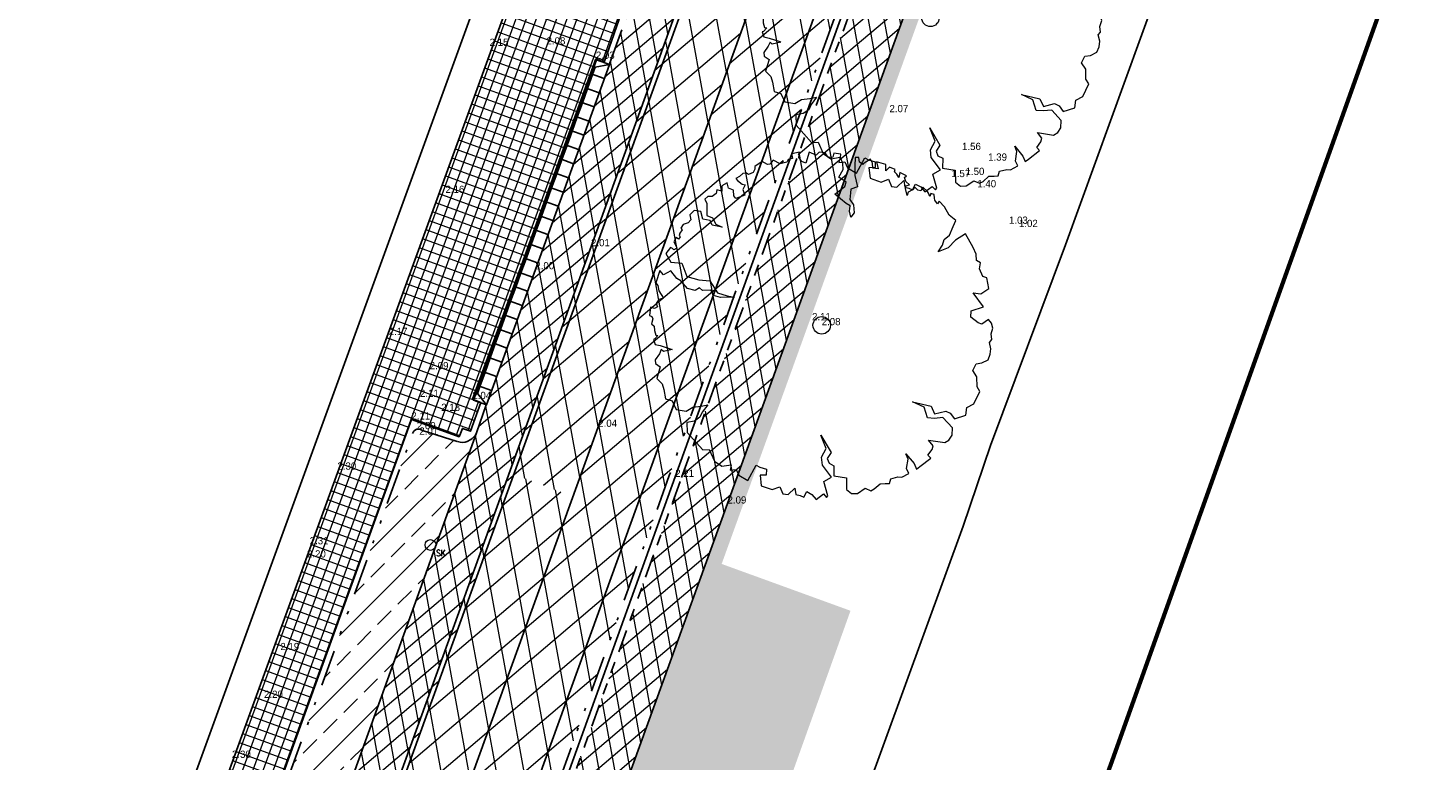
# Model space of a CAD drawing. Header units: metres. Extents: x 136326 to 137932, y 453212 to 454725.
# Tile 61 of 92: x 136644 to 136691, y 454067 to 454091. Entities that reach past the tile are written whole.
import ezdxf

# ---------------------------------------------------------------- set-up
doc = ezdxf.new("R2010")
doc.units = ezdxf.units.M
doc.linetypes.add('DIVIDE__G5', pattern=[3.75, 1.5, -0.75, 0, -0.75, 0, -0.75])
doc.linetypes.add('PHANTOM__G5', pattern=[5.25, 1.5, -0.75, 0.75, -0.75, 0.75, -0.75])
for name, color, linetype, lineweight in [('-DR-alg-bladkaders viewports', 7, 'Continuous', 60), ('-DR-bs-boom', 253, 'Continuous', 13), ('-DR-v-gr-gras', 72, 'Continuous', 9), ('-DR-v-vh-arc-asfalt opbreken', 252, 'Continuous', 9), ('-DR-v-vh-arc-bss grijs keiformaat', 252, 'Continuous', 9), ('-DR-v-vh-arc-tegels', 252, 'Continuous', 9)]:
    doc.layers.add(name, color=color, linetype=linetype, lineweight=lineweight)
doc.layers.add('-DR-alg-hulplijnen', color=210, linetype='Continuous', plot=False)
doc.layers.add('-DR-alg-hulplijnen hartlijn asfalt nieuwe fietsstraat', color=7, linetype='Continuous', true_color=0xad72b6, plot=False)
doc.layers.add('-DR-alg-hulplijnen kantverharding asfalt nieuwe fietsstraat', color=7, linetype='Continuous', true_color=0xff9429, plot=False)
for name, color, linetype in [('-DR-alg-projectgrens 1-200', 3, 'PROJECTGRENS_1-200'), ('-DR-bs-txt-hoogtemaat', 253, 'Continuous'), ('-DR-nw-vh-scheiding erfgrens en bebouwing', 3, 'Continuous'), ('-DR-v-vh-band 18-20x25', 5, 'DIVIDE__G5'), ('-DR-v-vh-band achterkant band', 1, 'Continuous'), ('-DR-v-vh-band inritband 450x150x500mm', 2, 'Continuous'), ('-DR-v-vh-band RWS', 5, 'PHANTOM__G5'), ('-DR-v-vh-kantverharding', 4, 'Continuous'), ('-DR-v-vh-kantverharding asfalt fietspad', 2, 'Continuous')]:
    doc.layers.add(name, color=color, linetype=linetype)
doc.layers.add('-DR-v-vh-arc-asfalt fietspad', color=7, linetype='Continuous', lineweight=9, true_color=0xdfbfc7)
doc.layers.add('B-ME-IE-MEUBILAIR_STRAATKOLK-S', color=1, linetype='Continuous', lineweight=0, true_color=0xff0000)
doc.styles.add('18_100', font='romans', dxfattribs={"width": 0.8, "height": 0.18})
doc.styles.add('18_200', font='romans', dxfattribs={"width": 0.8, "height": 0.36})
doc.styles.add('Drong', font='txt', dxfattribs={"height": 1.8})
doc.linetypes.add('PROJECTGRENS_1-200', pattern='A,0.32,-0.13,[133,ltypeshp.shx,S=0.13,R=0,X=-0.13,Y=0],-0.13,1.27', length=1.85)
pattern_1 = [(220.33562535, (0, 0), (0.3301045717, -0.388755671), []), (280.33562535, (0, 0), (0.5017245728, 0.0915011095), [])]
pattern_2 = [(220.33563, (136419.718, 453326.2367), (0.5825375, -0.6860394), []), (280.33563, (136419.718, 453326.2367), (0.8853963, 0.16147255), [])]

# ---------------------------------------------------------------- blocks, each defined once
blk = doc.blocks.new('*U56')
for points in [[(4.081, 11.285), (3.649, 11.441), (3.479, 10.971), (3.911, 10.815)], [(4.081, 11.285), (3.611, 11.189), (3.526, 10.954)], [(3.911, 10.815), (3.479, 10.971), (3.309, 10.5), (3.741, 10.344)], [(3.526, 10.954), (3.356, 10.483)], [(3.741, 10.344), (3.309, 10.5), (3.139, 10.03), (3.571, 9.874)], [(3.356, 10.483), (3.186, 10.013)], [(3.571, 9.874), (3.139, 10.03), (2.969, 9.56), (3.401, 9.404)], [(3.186, 10.013), (3.016, 9.543)], [(3.401, 9.404), (2.969, 9.56), (2.799, 9.09), (3.231, 8.934)], [(3.016, 9.543), (2.846, 9.073)], [(3.231, 8.934), (2.799, 9.09), (2.629, 8.62), (3.061, 8.464)], [(2.846, 9.073), (2.676, 8.603)], [(3.061, 8.464), (2.629, 8.62), (2.459, 8.149), (2.891, 7.993)], [(2.676, 8.603), (2.506, 8.132)], [(2.891, 7.993), (2.459, 8.149), (2.289, 7.679), (2.721, 7.523)], [(2.506, 8.132), (2.336, 7.662)], [(2.721, 7.523), (2.289, 7.679), (2.119, 7.209), (2.551, 7.053)], [(2.336, 7.662), (2.166, 7.192)], [(2.551, 7.053), (2.119, 7.209), (1.949, 6.739), (2.38, 6.583)], [(2.166, 7.192), (1.996, 6.722)], [(2.38, 6.583), (1.949, 6.739), (1.779, 6.269), (2.21, 6.113)], [(1.996, 6.722), (1.826, 6.252)], [(2.21, 6.113), (1.779, 6.269), (1.609, 5.798), (2.04, 5.642)], [(1.826, 6.252), (1.656, 5.781)], [(2.04, 5.642), (1.609, 5.798), (1.439, 5.328), (1.87, 5.172)], [(1.656, 5.781), (1.486, 5.311)], [(1.87, 5.172), (1.439, 5.328), (1.269, 4.858), (1.7, 4.702)], [(1.486, 5.311), (1.316, 4.841)], [(1.7, 4.702), (1.269, 4.858), (1.099, 4.388), (1.53, 4.232)], [(1.316, 4.841), (1.146, 4.371)], [(1.53, 4.232), (1.099, 4.388), (0.929, 3.918), (1.36, 3.762)], [(1.146, 4.371), (0.976, 3.901)], [(1.36, 3.762), (0.929, 3.918), (0.759, 3.447), (1.19, 3.291)], [(0.976, 3.901), (0.806, 3.43)], [(1.19, 3.291), (0.759, 3.447), (0.589, 2.977), (1.02, 2.821)], [(0.806, 3.43), (0.636, 2.96)], [(1.02, 2.821), (0.589, 2.977), (0.419, 2.507), (0.85, 2.351)], [(0.636, 2.96), (0.466, 2.49)], [(0.85, 2.351), (0.419, 2.507), (0.249, 2.037), (0.68, 1.881)], [(0.466, 2.49), (0.296, 2.02)], [(0.68, 1.881), (0.249, 2.037), (0.079, 1.567), (0.51, 1.411)], [(0.296, 2.02), (0.126, 1.55)], [(0.51, 1.411), (0.079, 1.567), (-0.091, 1.096), (0.34, 0.94)], [(0.126, 1.55), (-0.044, 1.079)], [(0.34, 0.94), (-0.091, 1.096), (-0.261, 0.626), (0.17, 0.47)], [(-0.044, 1.079), (-0.214, 0.609)], [(0.17, 0.47), (-0.261, 0.626), (-0.431, 0.156), (0, 0)], [(0, 0), (-0.299, 0.374), (-0.214, 0.609)]]:
    blk.add_lwpolyline(points)
blk = doc.blocks.new('STRAATKOLK')
blk.add_ellipse((0, 0), major_axis=(-0.127, 0.127), ratio=1, start_param=3.926991, end_param=10.210176)
at = {"style": '18_100', "width": 0.8}
blk.add_text('SK', height=0.216, dxfattribs=at).set_placement((0.193, -0.375))
at = {"style": '18_200', "width": 0.8}
blk.add_attdef('HOOGTE', (0.29, 0.211), '', height=0.25, dxfattribs=at)
blk = doc.blocks.new('Boom bestaand 1')
blk.add_lwpolyline([(-0.0612, 0.3923), (-0.0736, 0.4117), (-0.087, 0.4225), (-0.0926, 0.4415), (-0.1106, 0.4615), (-0.1242, 0.4751), (-0.1453, 0.464), (-0.1728, 0.4611), (-0.1945, 0.4533), (-0.1892, 0.4456), (-0.2017, 0.4432), (-0.2068, 0.4444), (-0.2172, 0.4471), (-0.2235, 0.4396), (-0.2169, 0.4339), (-0.2271, 0.4339), (-0.2331, 0.433), (-0.2499, 0.4257), (-0.2427, 0.4167), (-0.2476, 0.4092), (-0.2589, 0.4043), (-0.2544, 0.3953), (-0.2533, 0.3814), (-0.2458, 0.3746), (-0.266, 0.3788), (-0.2728, 0.3822), (-0.2717, 0.3934), (-0.2848, 0.3874), (-0.2965, 0.3882), (-0.2987, 0.3953), (-0.3145, 0.3822), (-0.3029, 0.3735), (-0.3141, 0.372), (-0.3232, 0.3686), (-0.3277, 0.3731), (-0.3404, 0.3607), (-0.3359, 0.3465), (-0.3526, 0.3537), (-0.3703, 0.3325), (-0.3491, 0.329), (-0.3569, 0.3156), (-0.371, 0.3198), (-0.3837, 0.3191), (-0.3802, 0.2951), (-0.3781, 0.2944), (-0.3887, 0.2873), (-0.4014, 0.2902), (-0.4056, 0.2803), (-0.3837, 0.2704), (-0.359, 0.2591), (-0.3251, 0.2535), (-0.3272, 0.2337), (-0.318, 0.228), (-0.3011, 0.2189), (-0.282, 0.2224), (-0.2608, 0.2153), (-0.2523, 0.2012), (-0.27, 0.204), (-0.2834, 0.2118), (-0.2947, 0.2047), (-0.3322, 0.185), (-0.3413, 0.2203), (-0.3505, 0.2287), (-0.3724, 0.2146), (-0.388, 0.2358), (-0.4042, 0.2415), (-0.4226, 0.2415), (-0.4315, 0.2467), (-0.4416, 0.2292), (-0.4325, 0.2224), (-0.436, 0.2111), (-0.4423, 0.2083), (-0.453, 0.2067), (-0.4613, 0.1921), (-0.4572, 0.18), (-0.4671, 0.1702), (-0.4727, 0.1652), (-0.4473, 0.144), (-0.4565, 0.1356), (-0.4706, 0.132), (-0.484, 0.1398), (-0.4883, 0.1172), (-0.4847, 0.1158), (-0.4748, 0.1137), (-0.477, 0.101), (-0.4713, 0.0946), (-0.4748, 0.0748), (-0.4932, 0.0607), (-0.4854, 0.0473), (-0.4875, 0.0402), (-0.5017, 0.0304), (-0.4974, 0.0049), (-0.4897, 0.0021), (-0.4832, -0.006), (-0.4832, -0.0211), (-0.4886, -0.0247), (-0.4921, -0.0353), (-0.4877, -0.0469), (-0.4868, -0.0593), (-0.4797, -0.0567), (-0.4646, -0.0487), (-0.4592, -0.0416), (-0.4495, -0.0531), (-0.4326, -0.0549), (-0.4342, -0.0824), (-0.4439, -0.0844), (-0.4591, -0.0789), (-0.4694, -0.0898), (-0.4853, -0.0874), (-0.4835, -0.1044), (-0.469, -0.1108), (-0.4787, -0.1222), (-0.4698, -0.128), (-0.4666, -0.142), (-0.4712, -0.1535), (-0.4673, -0.1649), (-0.4544, -0.1649), (-0.422, -0.1781), (-0.41, -0.1658), (-0.3893, -0.1644), (-0.3736, -0.1512), (-0.391, -0.1753), (-0.4052, -0.1753), (-0.417, -0.1934), (-0.4393, -0.1893), (-0.4502, -0.206), (-0.443, -0.2225), (-0.4293, -0.2254), (-0.424, -0.2366), (-0.4254, -0.251), (-0.4188, -0.2613), (-0.4123, -0.2603), (-0.4066, -0.2696), (-0.4013, -0.2747), (-0.3966, -0.2735), (-0.3925, -0.2806), (-0.3993, -0.2847), (-0.3905, -0.2962), (-0.3764, -0.2947), (-0.3703, -0.2952), (-0.369, -0.3047), (-0.3739, -0.3072), (-0.379, -0.3111), (-0.3686, -0.3301), (-0.3402, -0.3274), (-0.325, -0.2991), (-0.284, -0.3012), (-0.2611, -0.2728), (-0.2463, -0.245), (-0.2054, -0.239), (-0.1868, -0.2166), (-0.1743, -0.1981), (-0.1896, -0.2363), (-0.2027, -0.2526), (-0.2201, -0.2532), (-0.2283, -0.2756), (-0.2392, -0.281), (-0.237, -0.2947), (-0.2507, -0.3132), (-0.2791, -0.3219), (-0.2898, -0.3304), (-0.3173, -0.3368), (-0.3146, -0.3612), (-0.3304, -0.3661), (-0.3025, -0.3907), (-0.2927, -0.3885), (-0.278, -0.3918), (-0.2529, -0.3874), (-0.2548, -0.4016), (-0.2471, -0.4137), (-0.2373, -0.413), (-0.2359, -0.4235), (-0.244, -0.4329), (-0.2234, -0.4441), (-0.2184, -0.4397), (-0.2103, -0.44), (-0.1991, -0.4488), (-0.19, -0.4441), (-0.1778, -0.4485), (-0.164, -0.4505), (-0.1606, -0.4451), (-0.1549, -0.4573), (-0.1555, -0.4613), (-0.14, -0.4627), (-0.1312, -0.4505), (-0.1096, -0.4259), (-0.1073, -0.4238), (-0.1116, -0.4488), (-0.1194, -0.4525), (-0.1103, -0.462), (-0.0992, -0.4807), (-0.089, -0.4841), (-0.0747, -0.4752), (-0.0482, -0.4977), (-0.0278, -0.4895), (-0.0108, -0.4916), (0.0157, -0.4977), (0.0286, -0.4827), (0.0558, -0.482), (0.072, -0.457), (0.069, -0.4349), (0.0757, -0.4119), (0.0796, -0.3924), (0.0927, -0.4156), (0.1039, -0.4278), (0.1075, -0.4466), (0.1025, -0.468), (0.1299, -0.4785), (0.1933, -0.4575), (0.2001, -0.44), (0.2363, -0.4392), (0.2587, -0.4253), (0.2652, -0.3991), (0.2784, -0.4081), (0.2832, -0.3913), (0.3018, -0.3913), (0.3264, -0.3733), (0.2952, -0.3338), (0.3048, -0.3266), (0.3174, -0.3112), (0.333, -0.3182), (0.3264, -0.335), (0.3552, -0.3436), (0.3781, -0.3189), (0.3793, -0.296), (0.4017, -0.296), (0.4096, -0.2826), (0.4002, -0.2572), (0.4186, -0.2622), (0.4261, -0.2522), (0.4345, -0.2443), (0.4231, -0.2298), (0.4365, -0.2194), (0.4544, -0.2139), (0.448, -0.1886), (0.4609, -0.1841), (0.4584, -0.1786), (0.4161, -0.1731), (0.4136, -0.1478), (0.3708, -0.1582), (0.3489, -0.1512), (0.3315, -0.1289), (0.2902, -0.1279), (0.3474, -0.1209), (0.3593, -0.1378), (0.3737, -0.1384), (0.3856, -0.1284), (0.4119, -0.1403), (0.4319, -0.109), (0.4632, -0.1221), (0.4795, -0.1133), (0.4858, -0.0977), (0.4808, -0.0718), (0.4943, -0.0594), (0.4931, -0.0482), (0.4862, -0.0269), (0.4918, -0.0131), (0.4962, -0.0015), (0.4851, 0.0073), (0.4884, 0.0283), (0.494, 0.0383), (0.4918, 0.0615), (0.4763, 0.0609), (0.4531, 0.0758), (0.4365, 0.0758), (0.4719, 0.0863), (0.489, 0.0863), (0.4862, 0.0979), (0.4761, 0.1368), (0.4651, 0.1329), (0.455, 0.15), (0.4464, 0.1571), (0.4261, 0.1516), (0.4511, 0.1914), (0.4495, 0.2054), (0.4402, 0.2194), (0.4215, 0.2288), (0.3832, 0.2155), (0.3754, 0.1921), (0.3661, 0.1742), (0.3341, 0.1773), (0.3068, 0.1532), (0.3395, 0.1968), (0.3637, 0.1976), (0.3692, 0.2304), (0.3801, 0.2397), (0.3996, 0.2444), (0.4034, 0.279), (0.3842, 0.2903), (0.3824, 0.313), (0.3563, 0.3433), (0.3406, 0.3414), (0.3141, 0.3521), (0.2925, 0.3482), (0.2787, 0.3649), (0.2826, 0.3806), (0.2817, 0.4012), (0.2696, 0.4131), (0.256, 0.4212), (0.2376, 0.4248), (0.2327, 0.4339), (0.2168, 0.4384), (0.2036, 0.45), (0.1887, 0.4518), (0.1757, 0.4483), (0.1806, 0.4248), (0.1727, 0.4169), (0.1492, 0.4041), (0.1325, 0.412), (0.1367, 0.4496), (0.0873, 0.4385), (0.0991, 0.4571), (0.0942, 0.4846), (0.0638, 0.4915), (0.0559, 0.4826), (0.0314, 0.4826), (0.0166, 0.4925), (0.0058, 0.4836), (-0.0114, 0.491), (-0.0324, 0.4905), (-0.0772, 0.485), (-0.0717, 0.4517), (-0.0599, 0.4236), (-0.0612, 0.3923)])
blk.add_circle((0, 0), 0.0251)

msp = doc.modelspace()

# ---------------------------------------------------------------- hatches: boundary and pattern name
at = {"layer": '-DR-v-gr-gras'}
h = msp.add_hatch(dxfattribs=at)
h.set_pattern_fill('ANSI36', color=256, scale=0.2, angle=79.41894637)
edge = h.paths.add_edge_path()
edge.add_line((136620.924, 453946.514), (136619.567, 453941.726))
edge.add_line((136619.567, 453941.726), (136619.427, 453941.385))
edge.add_line((136619.427, 453941.385), (136619.061, 453940.311))
edge.add_line((136619.061, 453940.311), (136618.721, 453939.229))
edge.add_line((136618.721, 453939.229), (136618.41, 453938.138))
edge.add_line((136618.41, 453938.138), (136618.143, 453937.108))
edge.add_line((136618.143, 453937.108), (136617.901, 453936.071))
edge.add_line((136617.901, 453936.071), (136617.683, 453935.029))
edge.add_line((136617.683, 453935.029), (136617.41, 453933.537))
edge.add_line((136617.41, 453933.537), (136620.588, 453942.314))
edge.add_arc((136570.849, 453960.325), 52.9, 340.0947, 343.9087)
edge.add_line((136621.676, 453945.662), (136623.253, 453951.13))
edge.add_arc((136668.508, 453938.075), 47.1, 160.0947, 163.9087, ccw=False)
edge.add_line((136624.222, 453954.111), (136660.14, 454053.226))
edge.add_line((136660.14, 454053.226), (136661.74, 454052.55))
edge.add_line((136661.74, 454052.55), (136663.585, 454057.802))
edge.add_line((136663.585, 454057.802), (136661.993, 454058.364))
edge.add_line((136661.993, 454058.364), (136664.665, 454065.706))
edge.add_line((136664.665, 454065.706), (136668.938, 454064.154))
edge.add_line((136668.938, 454064.154), (136671.612, 454071.617))
edge.add_line((136671.612, 454071.617), (136667.338, 454073.17))
edge.add_line((136667.338, 454073.17), (136678.286, 454103.417))
edge.add_line((136678.286, 454103.417), (136677.838, 454103.577))
edge.add_line((136677.838, 454103.577), (136624.842, 453957.248))
edge.add_arc((136522.638, 453991.382), 107.753, 338.1487, 341.53191, ccw=False)
edge.add_line((136622.649, 453951.276), (136620.924, 453946.514))
at = {"layer": '-DR-v-vh-arc-asfalt fietspad', "transparency": 33554687}
h = msp.add_hatch(dxfattribs=at)
h.set_pattern_fill('AVH-ASFALT', color=256, scale=0.51, angle=90, pattern_type=2)
h.set_pattern_definition(pattern_1)
h.paths.add_polyline_path([(136656.308, 454065.166), (136663.004, 454083.701), (136669.938, 454102.887), (136672.004, 454108.61), (136672.693, 454110.578), (136671.31, 454111.062), (136669.956, 454107.278), (136668.618, 454103.482), (136668.617, 454103.482), (136667.058, 454099.261), (136666.358, 454097.293), (136666.357, 454097.292), (136664.135, 454091.174), (136663.621, 454089.757), (136661.157, 454082.938), (136659.53, 454078.444), (136659.186, 454077.476), (136659.186, 454077.476), (136654.827, 454065.372), (136653.02, 454060.383), (136651.126, 454055.17), (136648.108, 454046.877), (136642.614, 454031.599), (136639.152, 454022.116), (136637.07, 454016.463), (136631.69, 454001.563), (136625.917, 453985.672), (136627.306, 453985.166), (136633.071, 454000.98), (136638.415, 454015.753), (136640.542, 454021.524), (136644.041, 454031.302), (136649.064, 454045.153), (136652.348, 454054.228)])
h = msp.add_hatch(dxfattribs=at)
h.set_pattern_fill('AVH-ASFALT', color=256, scale=0.51, angle=90, pattern_type=2)
h.set_pattern_definition(pattern_1)
h.paths.add_polyline_path([(136647.89, 454020.93), (136650.618, 454028.462), (136656.743, 454045.298), (136659.72, 454053.403), (136661.505, 454058.537), (136667.532, 454075.169), (136675.914, 454098.343), (136674.29, 454098.931), (136666.005, 454076.032), (136659.464, 454057.915), (136654.589, 454044.46), (136649.069, 454029.247), (136643.77, 454014.619), (136640.689, 454006.116), (136635.86, 453992.762), (136630.836, 453978.896), (136630.548, 453978.123), (136629.397, 453974.956), (136629.121, 453974.193), (136627.544, 453969.823), (136621.958, 453954.39), (136617.488, 453942.089), (136619.427, 453941.385), (136619.567, 453941.726), (136620.942, 453946.579), (136622.649, 453951.276), (136627.034, 453963.22), (136631.962, 453976.935), (136637.506, 453992.237), (136641.593, 454003.478)])
at = {"layer": '-DR-v-vh-arc-asfalt opbreken'}
h = msp.add_hatch(dxfattribs=at)
h.set_pattern_fill('AVH-ASFALT_LAAG1-D', color=256, scale=30, angle=90, pattern_type=2)
h.set_pattern_definition([(220.33562535, (0, 0), (0.5825374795, -0.6860394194), []), (280.33562535, (0, 0), (0.885396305, 0.1614725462), [])])
edge = h.paths.add_edge_path()
edge.add_arc((131612.225, 456007.959), 5406.441, 339.979349, 340.472831)
edge.add_line((136707.704, 454200.835), (136710.127, 454199.976))
edge.add_line((136710.127, 454199.976), (136706.639, 454190.134))
edge.add_line((136706.639, 454190.134), (136694.101, 454155.142))
edge.add_line((136694.101, 454155.142), (136688.123, 454138.564))
edge.add_line((136688.123, 454138.564), (136682.044, 454121.674))
edge.add_line((136682.044, 454121.674), (136681.656, 454120.544))
edge.add_line((136681.656, 454120.544), (136681.373, 454119.757))
edge.add_line((136681.373, 454119.757), (136681.03, 454118.82))
edge.add_line((136681.03, 454118.82), (136680.618, 454117.679))
edge.add_line((136680.618, 454117.679), (136679.872, 454115.616))
edge.add_line((136679.872, 454115.616), (136680.027, 454115.442))
edge.add_line((136680.027, 454115.442), (136680.25, 454115.49))
edge.add_line((136680.25, 454115.49), (136678.386, 454110.359))
edge.add_line((136678.386, 454110.359), (136676.585, 454105.348))
edge.add_line((136676.585, 454105.348), (136674.76, 454100.281))
edge.add_line((136674.76, 454100.281), (136674.596, 454100.443))
edge.add_line((136674.596, 454100.443), (136674.374, 454100.392))
edge.add_line((136674.374, 454100.392), (136665.601, 454076.102))
edge.add_line((136665.601, 454076.102), (136659.089, 454058.046))
edge.add_line((136659.089, 454058.046), (136654.175, 454044.495))
edge.add_line((136654.175, 454044.495), (136648.703, 454029.418))
edge.add_line((136648.703, 454029.418), (136643.338, 454014.611))
edge.add_line((136643.338, 454014.611), (136640.327, 454006.287))
edge.add_line((136640.327, 454006.287), (136635.475, 453992.877))
edge.add_line((136635.475, 453992.877), (136630.176, 453978.268))
edge.add_line((136630.176, 453978.268), (136630.153, 453978.13))
edge.add_line((136630.153, 453978.13), (136630.323, 453977.996))
edge.add_line((136630.323, 453977.996), (136630.521, 453978.048))
edge.add_line((136630.521, 453978.048), (136629.43, 453975.047))
edge.add_line((136629.43, 453975.047), (136629.277, 453975.222))
edge.add_line((136629.277, 453975.222), (136629.058, 453975.171))
edge.add_line((136629.058, 453975.171), (136627.196, 453970.009))
edge.add_line((136627.196, 453970.009), (136621.583, 453954.529))
edge.add_line((136621.583, 453954.529), (136617.019, 453941.922))
edge.add_line((136617.019, 453941.922), (136614.719, 453935.574))
edge.add_line((136614.719, 453935.574), (136611.608, 453926.881))
edge.add_line((136611.608, 453926.881), (136610.698, 453924.436))
edge.add_line((136610.698, 453924.436), (136610.22, 453923.15))
edge.add_line((136610.22, 453923.15), (136607.739, 453924.45))
edge.add_line((136607.739, 453924.45), (136610.21, 453931.275))
edge.add_line((136610.21, 453931.275), (136611.017, 453933.503))
edge.add_line((136611.017, 453933.503), (136620.111, 453958.618))
edge.add_line((136620.111, 453958.618), (136618.13, 453959.316))
edge.add_line((136618.13, 453959.316), (136622.836, 453972.312))
edge.add_line((136622.836, 453972.312), (136624.813, 453971.603))
edge.add_line((136624.813, 453971.603), (136653.378, 454050.49))
edge.add_line((136653.378, 454050.49), (136651.397, 454051.188))
edge.add_line((136651.397, 454051.188), (136660.433, 454076.142))
edge.add_line((136660.433, 454076.142), (136662.404, 454075.417))
edge.add_line((136662.404, 454075.417), (136687.258, 454144.055))
edge.add_line((136687.258, 454144.055), (136685.277, 454144.754))
edge.add_line((136685.277, 454144.754), (136689.983, 454157.75))
edge.add_line((136689.983, 454157.75), (136691.951, 454157.016))
h.paths.add_polyline_path([(136604.474, 453926.617), (136605.139, 453926.376), (136607.31, 453932.372), (136606.705, 453932.601), (136605.622, 453929.654), (136604.782, 453927.35), (136604.682, 453927.067), (136604.525, 453926.704)])
h = msp.add_hatch(dxfattribs=at)
h.set_pattern_fill('AVH-ASFALT_LAAG1-D', color=256, scale=30, angle=90, pattern_type=2)
h.set_pattern_definition(pattern_2)
h.paths.add_polyline_path([(136616.982, 453956.733), (136617.17, 453956.665), (136695.271, 454172.352), (136705.725, 454201.537), (136705.402, 454201.651), (136699.033, 454183.758), (136693.663, 454168.822), (136685.673, 454146.49), (136684.483, 454143.233), (136680.523, 454132.196), (136676.421, 454120.841), (136676.326, 454120.548), (136675.923, 454119.409), (136675.625, 454118.638), (136672.054, 454108.752), (136672.004, 454108.61), (136669.938, 454102.887), (136656.308, 454065.166), (136652.348, 454054.228), (136649.064, 454045.153), (136644.041, 454031.302), (136640.542, 454021.524), (136638.415, 454015.753), (136633.071, 454000.98), (136625.379, 453979.879), (136625.055, 453978.991)])
h = msp.add_hatch(dxfattribs=at)
h.set_pattern_fill('AVH-ASFALT_LAAG1-D', color=256, scale=30, angle=90, pattern_type=2)
h.set_pattern_definition(pattern_2)
h.paths.add_polyline_path([(136660.433, 454076.142), (136662.404, 454075.417), (136687.255, 454144.047), (136685.28, 454144.762)])
at = {"layer": '-DR-v-vh-arc-bss grijs keiformaat'}
h = msp.add_hatch(dxfattribs=at)
h.set_pattern_fill('ANSI33', color=256, scale=0.2)
h.paths.add_polyline_path([(136646.258, 454047.573), (136646.242, 454047.521), (136646.237, 454047.466), (136646.241, 454047.412), (136646.256, 454047.359), (136646.289, 454047.297), (136646.336, 454047.244), (136646.395, 454047.204), (136646.461, 454047.18), (136647.698, 454046.714), (136647.724, 454046.695), (136647.748, 454046.672), (136647.768, 454046.647), (136647.785, 454046.619), (136647.8, 454046.583), (136647.808, 454046.545), (136647.811, 454046.506), (136647.807, 454046.467), (136647.354, 454045.269), (136647.34, 454045.235), (136647.319, 454045.204), (136647.293, 454045.178), (136647.262, 454045.157), (136647.229, 454045.143), (136647.194, 454045.135), (136647.158, 454045.134), (136647.122, 454045.14), (136645.874, 454045.595), (136645.816, 454045.618), (136645.755, 454045.628), (136645.693, 454045.623), (136645.634, 454045.604), (136645.582, 454045.573), (136645.539, 454045.531), (136645.506, 454045.48), (136645.485, 454045.423), (136640.778, 454032.439), (136637.304, 454022.852), (136635.115, 454016.891), (136629.862, 454002.353), (136625.342, 453989.925), (136624.317, 453987.088), (136624.297, 453987.01), (136624.299, 453986.93), (136624.322, 453986.853), (136624.356, 453986.796), (136624.402, 453986.748), (136624.457, 453986.712), (136625.63, 453986.292), (136625.71, 453986.252), (136625.774, 453986.21), (136625.804, 453986.184), (136625.833, 453986.156), (136625.858, 453986.126), (136625.881, 453986.093), (136625.928, 453985.994), (136625.951, 453985.887), (136625.947, 453985.777), (136625.917, 453985.672), (136631.69, 454001.563), (136637.07, 454016.463), (136639.152, 454022.116), (136642.614, 454031.599), (136648.108, 454046.877), (136651.126, 454055.17), (136653.02, 454060.383), (136654.827, 454065.372), (136659.202, 454077.521), (136659.181, 454077.477), (136659.155, 454077.432), (136659.131, 454077.397), (136659.097, 454077.359), (136659.063, 454077.326), (136659.021, 454077.293), (136658.9, 454077.23), (136658.826, 454077.21), (136658.745, 454077.201), (136658.659, 454077.205), (136658.569, 454077.225), (136657.415, 454077.591), (136657.373, 454077.62), (136657.326, 454077.637), (136657.276, 454077.642), (136657.226, 454077.635), (136657.178, 454077.614), (136657.136, 454077.582), (136657.105, 454077.54), (136657.085, 454077.492), (136652.981, 454066.144), (136649.234, 454055.784)])
at = {"layer": '-DR-v-vh-arc-tegels'}
h = msp.add_hatch(dxfattribs=at)
h.set_pattern_fill('ANSI37', color=256, scale=0.1, angle=295.01)
h.paths.add_polyline_path([(136660.696, 454083.079), (136663.164, 454089.918), (136663.442, 454089.81), (136663.936, 454091.241), (136663.665, 454091.352), (136663.771, 454091.618), (136662.192, 454092.207), (136664.225, 454097.813), (136665.157, 454100.41), (136665.19, 454100.502), (136663.624, 454101.591), (136660.715, 454103.619), (136660.671, 454103.288), (136660.669, 454103.274), (136660.569, 454103.295), (136659.728, 454103.47), (136659.683, 454103.487), (136659.636, 454103.492), (136659.589, 454103.485), (136659.545, 454103.467), (136659.507, 454103.439), (136659.483, 454103.411), (136659.465, 454103.379), (136659.453, 454103.344), (136659.448, 454103.307), (136659.353, 454102.861), (136659.297, 454102.636), (136659.191, 454102.43), (136659.041, 454102.253), (136658.854, 454102.116), (136658.621, 454102.019), (136658.372, 454101.984), (136658.121, 454102.011), (136657.634, 454099.549), (136661.732, 454098.715), (136662.369, 454097.616), (136662.13, 454096.924), (136648.949, 454060.698), (136648.67, 454060.832), (136645.717, 454052.522), (136645.931, 454052.432), (136621.964, 453986.496), (136615.433, 453989.442), (136614.603, 453987.599), (136614.701, 453987.541), (136614.824, 453987.417), (136614.912, 453987.266), (136614.96, 453987.09), (136614.96, 453986.909), (136614.912, 453986.733), (136614.705, 453986.281), (136614.663, 453986.141), (136614.656, 453985.995), (136614.684, 453985.852), (136614.746, 453985.72), (136614.839, 453985.607), (136614.956, 453985.52), (136616.868, 453984.651), (136616.869, 453984.652), (136618.69, 453983.84), (136623.144, 453984.506), (136623.207, 453984.601), (136623.643, 453985.735), (136623.948, 453986.67), (136624.142, 453987.14), (136624.469, 453988.079), (136624.803, 453989.04), (136625.159, 453989.994), (136629.695, 454002.472), (136634.936, 454016.938), (136637.117, 454022.941), (136640.588, 454032.467), (136645.483, 454045.953), (136647.175, 454045.345), (136647.629, 454046.528), (136645.909, 454047.158), (136649.031, 454055.773), (136652.773, 454066.15), (136657.044, 454077.957), (136658.625, 454077.388), (136658.738, 454077.663), (136659.009, 454077.57), (136659.343, 454078.519), (136659.101, 454078.606), (136659.105, 454078.619), (136659.067, 454078.635)])

# ---------------------------------------------------------------- linework, layer by layer
at = {"layer": '-DR-alg-bladkaders viewports'}
msp.add_lwpolyline([(136698.08, 454116.464), (136632.635, 453933.324), (136583.961, 453950.718), (136649.406, 454133.858)], close=True, dxfattribs=at)
at = {"layer": '-DR-alg-hulplijnen', "flags": 128}
msp.add_lwpolyline([(136659.101, 454078.606), (136663.182, 454089.891)], dxfattribs=at)
at = {"layer": '-DR-alg-hulplijnen hartlijn asfalt nieuwe fietsstraat'}
msp.add_lwpolyline([(136781.314, 454424.963), (136757.272, 454348.827, -0.010389), (136697.245, 454171.637), (136619.145, 453955.95), (136588.279, 453870.709), (136579.713, 453847.052, 0.004102), (136571.537, 453823.883, -0.004267), (136562.996, 453799.701), (136431.623, 453437.641, 0.002152), (136391.004, 453324.177), (136379.088, 453290.434), (136365.735, 453256.179), (136360.793, 453242.184)], format="xyb", dxfattribs=at)
at = {"layer": '-DR-alg-hulplijnen kantverharding asfalt nieuwe fietsstraat'}
for points in [[(136755.27, 454349.46, -0.010389), (136695.271, 454172.352), (136617.17, 453956.665), (136616.794, 453956.801, -0.016644), (136615.557, 453953.711), (136612.599, 453946.977), (136608.343, 453935.224), (136607.102, 453931.797), (136594.844, 453897.943), (136593.397, 453893.948), (136588.98, 453881.757), (136586.93, 453874.65, -0.015888), (136585.953, 453871.628), (136586.329, 453871.491), (136577.738, 453847.767, 0.004102), (136569.551, 453824.565, -0.004267), (136561.022, 453800.417)], [(136759.275, 454348.195, -0.010389), (136699.22, 454170.922), (136621.119, 453955.235), (136621.495, 453955.098, 0.016644), (136620.467, 453951.934), (136618.89, 453946.466, -0.016644), (136617.862, 453943.301), (136613.373, 453930.904), (136602.284, 453900.282), (136595.367, 453881.179, -0.016644), (136594.131, 453878.09), (136591.842, 453872.88, 0.011636), (136590.955, 453870.728), (136590.605, 453869.79), (136590.229, 453869.927), (136581.687, 453846.337, 0.004102), (136573.523, 453823.2, -0.004267), (136564.97, 453798.984)]]:
    msp.add_lwpolyline(points, format="xyb", dxfattribs=at)
at = {"layer": '-DR-alg-projectgrens 1-200', "flags": 128}
msp.add_lwpolyline([(136672.431, 453896.561), (136667.194, 453897.489), (136645.076, 453905.171), (136624.477, 453912.593), (136625.184, 453914.831), (136624.39, 453916.757), (136621.163, 453919.31), (136624.07, 453927.399), (136623.281, 453929.136), (136623.21, 453929.192), (136624.085, 453931.643), (136629.304, 453946.51), (136630.541, 453950.147), (136638.492, 453971.96), (136644.073, 453987.263), (136644.824, 453989.705), (136651.204, 454007.423), (136658.506, 454027.642), (136665.47, 454047.006), (136669.496, 454058.357), (136675.354, 454074.419), (136676.258, 454077.094), (136678.747, 454083.756), (136682.526, 454094.171), (136686.101, 454103.639), (136687.039, 454106.475), (136697.795, 454137.242), (136697.717, 454137.253), (136705.555, 454159.78), (136713.078, 454181.729), (136719.605, 454200.719), (136727.498, 454223.752), (136730.581, 454232.718), (136734.46, 454243.959), (136738.033, 454254.306), (136742.183, 454266.266), (136750.568, 454290.842), (136760.393, 454319.456), (136770.666, 454349.328), (136772.713, 454355.238), (136774.612, 454360.473), (136776.998, 454367), (136784.306, 454387.208), (136790.339, 454404.083), (136797.311, 454423.36), (136807.058, 454450.093), (136800.646, 454453.198), (136785.078, 454462.694), (136769.745, 454470.235), (136763.463, 454464.393), (136767.222, 454456.488), (136768.447, 454452.902), (136769.612, 454448.539), (136767.19, 454443.604), (136763.98, 454431.785), (136763.498, 454430.807), (136764.785, 454430.222), (136759.65, 454419.865), (136760.207, 454419.614), (136758.305, 454415.755), (136757.433, 454413.928), (136755.514, 454410.037), (136754.993, 454410.292), (136749.872, 454399.962), (136748.616, 454400.585), (136748.548, 454400.448), (136744.287, 454402.547), (136738.76, 454389.718), (136744.829, 454387.062), (136753.517, 454383.259), (136750.445, 454376.232), (136747.3, 454368.999), (136747.702, 454368.821), (136745.421, 454363.658), (136743.771, 454359.882), (136741.474, 454354.715), (136741.107, 454354.878), (136737.945, 454347.853), (136734.86, 454340.776), (136727.193, 454344.181), (136720.397, 454330.285), (136716.705, 454321.73), (136725.346, 454317.886), (136722.199, 454310.807), (136718.145, 454301.488), (136714.131, 454292.713), (136709.748, 454294.641), (136707.09, 454288.607), (136709.573, 454287.506), (136709.53, 454287.41), (136709.617, 454287.371), (136709.424, 454286.945), (136712.118, 454285.768), (136724.405, 454280.406), (136724.395, 454280.372), (136724.56, 454280.301), (136719.327, 454264.621), (136718.554, 454264.279), (136712.149, 454267.043), (136705.337, 454251.495), (136713.155, 454248.122), (136713.63, 454247.107), (136703.363, 454216.017), (136702.53, 454215.665), (136698.406, 454217.526), (136692.762, 454204.705), (136698.169, 454202.287), (136696.085, 454197.547), (136697.116, 454197.066), (136693.34, 454185.771), (136691.21, 454179.799), (136691.154, 454179.818), (136689.257, 454174.47), (136688.677, 454172.922), (136686.645, 454167.859), (136686.793, 454167.806), (136683.499, 454158.729), (136679.62, 454148.161), (136677.544, 454142.392), (136675.601, 454137.021), (136671.76, 454126.401), (136667.085, 454113.483), (136666.31, 454113.053), (136658.978, 454114.558), (136655.858, 454098.89), (136661.092, 454097.825), (136661.269, 454097.519), (136621.35, 453987.863), (136615.212, 453990.581), (136612.094, 453983.671), (136608.8, 453985.139), (136606.115, 453979.27), (136610.368, 453977.386), (136616.099, 453974.911), (136616.418, 453974.217), (136608.394, 453952.136), (136599.91, 453929.479), (136596.333, 453930.847), (136596.703, 453931.801), (136592.691, 453933.357), (136592.582, 453933.111), (136587.167, 453935.208), (136587.113, 453935.101), (136586.908, 453935.2), (136584.73, 453936.252), (136573.42, 453911.897), (136576.906, 453910.227), (136577.755, 453910.817), (136581.71, 453908.923), (136581.78, 453907.891), (136588.355, 453904.743), (136581.357, 453890.288), (136584.408, 453889.218), (136581.92, 453882.301), (136582.601, 453881.581), (136581.142, 453877.478), (136580.13, 453877.281), (136578.301, 453872.104), (136578.986, 453871.382), (136577.526, 453867.309), (136576.539, 453867.19), (136574.654, 453861.99), (136575.357, 453861.219), (136573.859, 453857.098), (136572.823, 453856.858), (136568.249, 453844.056), (136569.051, 453843.723), (136568.246, 453841.986), (136569.916, 453841.29), (136566.692, 453833.862), (136560.757, 453836.486), (136555.193, 453823.556), (136563.207, 453820.33), (136562.244, 453817.938), (136562.059, 453818.012), (136558.019, 453808.014), (136558.218, 453807.935), (136557.146, 453805.252), (136555.477, 453804.556), (136553.671, 453802.5), (136552.612, 453799.698), (136545.82, 453781.422), (136541.647, 453783.356), (136534.75, 453768.68), (136539.525, 453766.451), (136534.814, 453753.868), (136534.789, 453753.879), (136534.379, 453752.873), (136534.182, 453752.96), (136532.926, 453749.667), (136533.099, 453749.603), (136532.772, 453748.705), (136532.584, 453748.792), (136530.457, 453743.085), (136530.627, 453743.022), (136516.493, 453704.592), (136514.575, 453699.22), (136492.181, 453636.401), (136492.736, 453636.204), (136489.157, 453626.341), (136485.079, 453628.249), (136478.16, 453613.788), (136483.141, 453611.479), (136461.867, 453552.94), (136457.354, 453554.582), (136454.06, 453545.417), (136458.648, 453543.776), (136443.598, 453501.593), (136437.009, 453503.95), (136431.442, 453488.403), (136437.02, 453486.393), (136418.282, 453434.811), (136419.185, 453434.431), (136413.9, 453419.737), (136407.364, 453401.466), (136407.056, 453400.056), (136406.467, 453398.451), (136401.897, 453385.592), (136396.197, 453388.282), (136390.097, 453375.66), (136397.157, 453372.353), (136391.911, 453357.791), (136390.965, 453355.464), (136388.624, 453350.371), (136384.302, 453352.274), (136382.126, 453347.544), (136391.358, 453344.243), (136383.168, 453321.66), (136379.275, 453323.116), (136369.941, 453296.994), (136366.76, 453298.169), (136365.332, 453294.302), (136367.975, 453293.349), (136367.397, 453291.75), (136367.871, 453291.227), (136363.518, 453279.255), (136362.091, 453275.277), (136356.432, 453259.57), (136355.262, 453256.31), (136348.508, 453237.967), (136370.649, 453230.069), (136374.328, 453240.694), (136372.767, 453241.803), (136382.163, 453267.942), (136384.551, 453274.649), (136388.98, 453286.656), (136392.893, 453297.449), (136398.36, 453312.66), (136406.212, 453334.431), (136411.924, 453350.355), (136415.827, 453361.341), (136419.474, 453371.398), (136422.516, 453379.917), (136425.014, 453387.05), (136430.128, 453401.329), (136433.008, 453409.364), (136437.5, 453421.973), (136444.424, 453441.303), (136447.898, 453451.043), (136454.668, 453469.854), (136458.254, 453479.666), (136467.647, 453501.921), (136478.422, 453531.465), (136485.603, 453551.259), (136497.269, 453583.741), (136504.565, 453604), (136511.581, 453623.496), (136513.58, 453629.053), (136518.673, 453642.888), (136519.015, 453643.404), (136522.68, 453653.62), (136522.664, 453653.957), (136523.62, 453656.594), (136528.73, 453670.926), (136534.757, 453688.003), (136543.62, 453712.768), (136551.352, 453734.38), (136563.425, 453767.68), (136566.609, 453776.654), (136569.182, 453777.966), (136577.487, 453774.867), (136583.873, 453792.703), (136575.924, 453795.622), (136575.205, 453797.155), (136576.997, 453801.811), (136581.956, 453815.424), (136586.269, 453827.274), (136591.149, 453840.672), (136596.411, 453855.14), (136603.758, 453874.947), (136606.204, 453881.939), (136608.18, 453887.612), (136608.471, 453887.616), (136610.071, 453888.673), (136612.877, 453896.334), (136616.917, 453896.194), (136618.846, 453897.187), (136619.756, 453899.432), (136644.445, 453890.648), (136649.466, 453889.41), (136663.041, 453887.011), (136671.45, 453886.364), (136675.948, 453886.023), (136676.722, 453896.236)], close=True, dxfattribs=at)
at = {"layer": '-DR-nw-vh-scheiding erfgrens en bebouwing', "flags": 128}
msp.add_lwpolyline([(136621.964, 453986.496), (136645.931, 454052.432), (136645.717, 454052.522), (136648.67, 454060.832), (136648.949, 454060.698), (136662.13, 454096.924), (136662.369, 454097.616), (136661.732, 454098.715), (136657.634, 454099.549)], dxfattribs=at)
at = {"layer": '-DR-v-vh-band 18-20x25', "ltscale": 0.8}
for points in [[(136674.289, 454098.931), (136674.738, 454100.22), (136674.734, 454100.256), (136674.725, 454100.29), (136674.709, 454100.322), (136674.688, 454100.352), (136674.663, 454100.377), (136674.634, 454100.397), (136674.601, 454100.412), (136674.555, 454100.423), (136674.508, 454100.423), (136674.462, 454100.412), (136674.419, 454100.392), (136674.383, 454100.362), (136674.354, 454100.325), (136674.334, 454100.282), (136665.601, 454076.102), (136659.089, 454058.046)], [(136663.613, 454089.735), (136663.621, 454089.757), (136664.135, 454091.174)], [(136652.981, 454066.144), (136657.085, 454077.492), (136657.105, 454077.54), (136657.136, 454077.582), (136657.178, 454077.614), (136657.226, 454077.635), (136657.276, 454077.642), (136657.326, 454077.637), (136657.373, 454077.62), (136657.415, 454077.591), (136658.569, 454077.225), (136658.659, 454077.205), (136658.745, 454077.201), (136658.826, 454077.21), (136658.9, 454077.23), (136659.021, 454077.293), (136659.063, 454077.326), (136659.097, 454077.359), (136659.131, 454077.397), (136659.155, 454077.432), (136659.181, 454077.477), (136659.202, 454077.521), (136659.53, 454078.444), (136659.532, 454078.45)]]:
    msp.add_lwpolyline(points, dxfattribs=at)
at = {"layer": '-DR-v-vh-band achterkant band'}
for points in [[(136630.354, 453978.174), (136635.674, 453992.828), (136640.519, 454006.215), (136643.551, 454014.609), (136648.888, 454029.326), (136654.372, 454044.428), (136659.267, 454057.974), (136665.798, 454076.057), (136674.528, 454100.242)], [(136652.773, 454066.15), (136657.044, 454077.957), (136658.625, 454077.388), (136658.738, 454077.663), (136659.009, 454077.57), (136659.343, 454078.519), (136659.067, 454078.635), (136660.696, 454083.079), (136663.164, 454089.918), (136663.442, 454089.81), (136663.936, 454091.241), (136663.665, 454091.352), (136663.771, 454091.618), (136662.192, 454092.207), (136664.225, 454097.813)]]:
    msp.add_lwpolyline(points, dxfattribs=at)
at = {"layer": '-DR-v-vh-band RWS', "ltscale": 0.5}
msp.add_lwpolyline([(136630.836, 453978.896), (136635.86, 453992.762), (136640.689, 454006.116), (136643.77, 454014.619), (136649.069, 454029.247), (136654.589, 454044.46), (136659.464, 454057.915), (136666.005, 454076.032), (136674.29, 454098.931)], dxfattribs=at)
at = {"layer": '-DR-v-vh-kantverharding'}
for points in [[(136659.532, 454078.45), (136661.157, 454082.938), (136663.613, 454089.735)], [(136625.917, 453985.672), (136631.69, 454001.563), (136637.07, 454016.463), (136639.152, 454022.116), (136642.614, 454031.599), (136648.108, 454046.877), (136651.126, 454055.17), (136653.02, 454060.383), (136654.827, 454065.372), (136659.202, 454077.521)]]:
    msp.add_lwpolyline(points, dxfattribs=at)
at = {"layer": '-DR-v-vh-kantverharding asfalt fietspad'}
for points in [[(136707.149, 454206.725), (136705.402, 454201.651), (136699.033, 454183.758), (136693.663, 454168.822), (136685.673, 454146.49), (136683.213, 454139.759), (136680.523, 454132.196), (136677.903, 454124.95), (136677.482, 454123.792), (136676.921, 454122.309), (136676.606, 454121.412), (136676.326, 454120.548), (136675.923, 454119.409), (136674.447, 454115.589), (136672.004, 454108.61), (136669.938, 454102.887), (136663.004, 454083.701), (136656.308, 454065.166)], [(136713.807, 454204.106), (136708.775, 454189.829), (136703.458, 454174.927), (136698.006, 454159.655), (136697.946, 454159.512), (136695.106, 454151.605), (136695.051, 454151.463), (136690.239, 454138.116), (136683.349, 454118.962), (136681.371, 454113.024), (136677.867, 454103.669), (136676.322, 454099.47), (136667.532, 454075.169), (136661.505, 454058.537)]]:
    msp.add_lwpolyline(points, dxfattribs=at)

# ---------------------------------------------------------------- block references
at = {"layer": '-DR-bs-boom', "xscale": 11.5, "yscale": 11.5, "rotation": 293.3958673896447}
for p in [(136674.265, 454091.281), (136670.656, 454081.083)]:
    msp.add_blockref('Boom bestaand 1', p, dxfattribs=at)
at = {"layer": '-DR-v-vh-band inritband 450x150x500mm'}
msp.add_blockref('*U56', (136659.532, 454078.45), dxfattribs=at)
at = {"layer": 'B-ME-IE-MEUBILAIR_STRAATKOLK-S'}
msp.add_blockref('STRAATKOLK', (136657.676, 454073.798), dxfattribs=at)

# ---------------------------------------------------------------- texts
at = {"layer": '-DR-bs-txt-hoogtemaat', "color": 253, "char_height": 0.24, "attachment_point": 7, "style": 'Drong'}
for s, insert in [('2.15', (136659.64, 454090.347, 2.154)), ('2.08', (136661.529, 454090.393, 2.081)), ('2.03', (136663.164, 454089.918, 2.034)), ('2.07', (136672.904, 454088.147, 2.074)), ('1.56', (136675.312, 454086.893, 1.559)), ('1.39', (136676.179, 454086.54, 1.387)), ('1.57', (136674.957, 454085.995, 1.572)), ('1.50', (136675.429, 454086.065, 1.495)), ('2.16', (136658.177, 454085.47, 2.164)), ('1.40', (136675.819, 454085.657, 1.403)), ('1.03', (136676.87, 454084.447, 1.027)), ('1.02', (136677.2, 454084.34, 1.024)), ('2.01', (136663.004, 454083.701, 2.014)), ('2.00', (136661.157, 454082.938, 1.996)), ('2.11', (136670.336, 454081.25, 2.106)), ('2.17', (136656.292, 454080.761, 2.173)), ('2.08', (136670.656, 454081.083, 2.075)), ('2.09', (136657.651, 454079.624, 2.093)), ('2.11', (136657.329, 454078.708, 2.109)), ('2.04', (136659.067, 454078.635, 2.038)), ('2.11', (136657.044, 454077.957, 2.106)), ('2.13', (136658.034, 454078.241, 2.127)), ('2.09', (136657.226, 454077.635, 2.085)), ('2.04', (136663.244, 454077.714, 2.044)), ('2.01', (136657.308, 454077.453, 2.008)), ('2.30', (136654.59, 454076.293, 2.296)), ('2.21', (136665.798, 454076.057, 2.205)), ('2.09', (136667.532, 454075.169, 2.086)), ('2.31', (136653.672, 454073.818, 2.311)), ('2.20', (136653.581, 454073.38, 2.196)), ('2.19', (136652.698, 454070.307, 2.191)), ('2.20', (136652.155, 454068.724, 2.198)), ('2.30', (136651.092, 454066.734, 2.298))]:
    msp.add_mtext(s, dxfattribs=dict(at, insert=insert))

doc.saveas('drawing.dxf')
